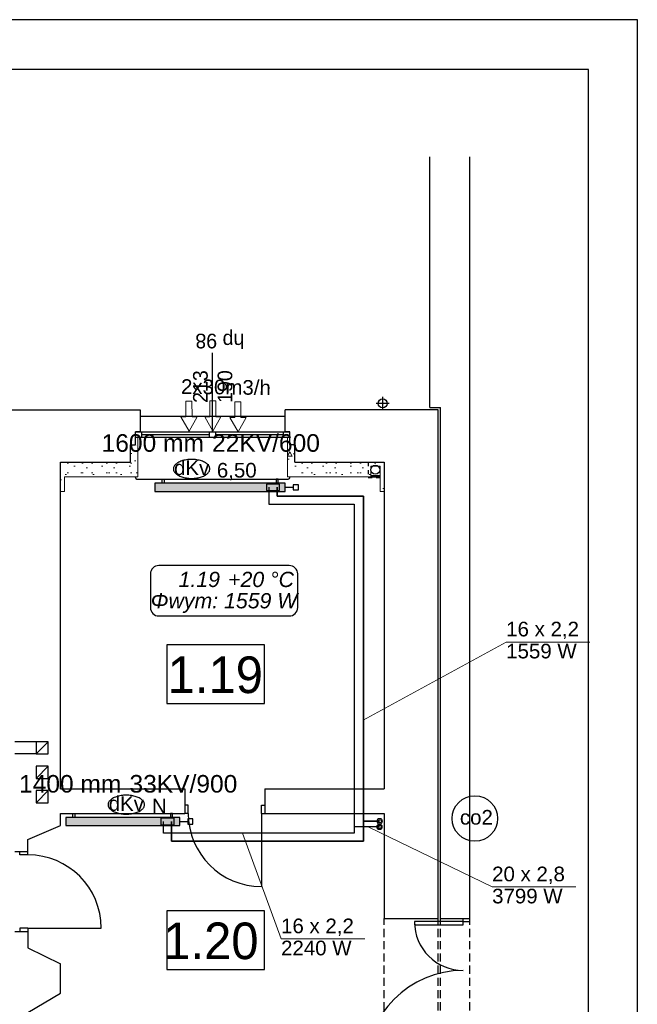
# Model space of a CAD drawing. Header units: millimetres. Extents: x 45180 to 119519, y 31297 to 302414.
# Tile 44 of 97: x 108188 to 115780, y 148059 to 160153. Entities that reach past the tile are written whole.
import ezdxf
from ezdxf.lldxf.tags import DXFTag

# ---------------------------------------------------------------- set-up
doc = ezdxf.new("R2010")
doc.units = ezdxf.units.MM
doc.header["$MEASUREMENT"] = 0
for name, pattern in [('Hidden Line', [100, 50, -50]), ('Krawędzie ukryte', [150, 100, -50]), ('PHANTOM', [2.5, 1.25, -0.25, 0.25, -0.25, 0.25, -0.25])]:
    doc.linetypes.add(name, pattern=pattern)
doc.layers.get('0').update_dxf_attribs({"color": 252})
for name, color, linetype in [('#opisy', 7, 'Continuous'), ('#podkład', 252, 'Continuous'), ('_TABELA', 7, 'Continuous'), ('IS_Armatura_podłączeniowa_grz._dolnozas.', 7, 'SOLID'), ('IS_Armatura_Therm', 7, 'SOLID'), ('IS_Grafika', 7, 'SOLID'), ('IS_Grzejniki_Plan_rzut', 7, 'SOLID'), ('IS_Opisy_działek_Therm', 7, 'SOLID'), ('IS_Text_Armatury_Therm', 7, 'Continuous'), ('IS_Text_Konstrukcji', 7, 'Continuous'), ('IS_Text_Odbiornikow_Therm', 7, 'Continuous')]:
    doc.layers.add(name, color=color, linetype=linetype)
for name, color, linetype, lineweight in [('Arch ocieplenie_Nr_Pióra__21', 252, 'Continuous', 13), ('IS_Powrót', 5, 'DASHDOT', 35), ('IS_Zasilanie', 1, 'SOLID', 30)]:
    doc.layers.add(name, color=color, linetype=linetype, lineweight=lineweight)
doc.styles.add('ARIAL', font='arial.ttf', dxfattribs={"width": 0.75})
doc.styles.add('GENERATED_STYLE_4', font='txt')
doc.styles.add('GENERATED_STYLE_5', font='txt')
doc.styles.get("Standard").update_dxf_attribs({"font": 'arial.ttf', "bigfont": 'BIGFONT.SHX'})
tags = doc.linetypes.add('DASHDOT', pattern=[20, 10, -5, 0, -5]).pattern_tags.tags
tags[10:11] = [DXFTag(74, 4), DXFTag(75, 0), DXFTag(340, '0'), DXFTag(46, 0.0), DXFTag(50, 0.0), DXFTag(44, 0.0), DXFTag(45, 0.0)]
tags[8:9] = [DXFTag(74, 4), DXFTag(75, 0), DXFTag(340, '0'), DXFTag(46, 0.0), DXFTag(50, 0.0), DXFTag(44, 0.0), DXFTag(45, 0.0)]
tags[6:7] = [DXFTag(74, 4), DXFTag(75, 0), DXFTag(340, '0'), DXFTag(46, 0.0), DXFTag(50, 0.0), DXFTag(44, 0.0), DXFTag(45, 0.0)]
tags[4:5] = [DXFTag(74, 4), DXFTag(75, 0), DXFTag(340, '0'), DXFTag(46, 0.0), DXFTag(50, 0.0), DXFTag(44, 0.0), DXFTag(45, 0.0)]
tags = doc.linetypes.add('SOLID', pattern=[10, 10, 0]).pattern_tags.tags
tags[6:7] = [DXFTag(74, 4), DXFTag(75, 0), DXFTag(340, '0'), DXFTag(46, 0.0), DXFTag(50, 0.0), DXFTag(44, 0.0), DXFTag(45, 0.0)]
tags[4:5] = [DXFTag(74, 4), DXFTag(75, 0), DXFTag(340, '0'), DXFTag(46, 0.0), DXFTag(50, 0.0), DXFTag(44, 0.0), DXFTag(45, 0.0)]
pattern_1 = [(0, (186358.74, 93686.4), (0, 623.5383), [60, -300]), (0, (186538.74, 93998.17), (0, 623.5383), [60, -300]), (60, (186358.74, 93686.4), (-540, 311.769), [60, -300]), (60, (186718.74, 93686.4), (-540, 311.769), [60, -300]), (120, (186418.74, 93686.4), (540, 311.769), [60, -300]), (120, (186778.74, 93686.4), (540, 311.769), [60, -300]), (0, (186358.74, 93746.4), (0, 120), [0, -120, 0, -180]), (45, (186418.74, 93746.4), (-84.85282, 84.85282), [0, -90, 0, -150])]

# ---------------------------------------------------------------- blocks, each defined once
blk = doc.blocks.new('E210168')
at = {"color": 7, "lineweight": 13}
for p, q in [((19.4, 19.8), (19.4, 13.6)), ((19.4, 19.8), (37, 9.9)), ((19.4, 0), (37, 9.9)), ((19.4, 6.2), (19.4, 0))]:
    blk.add_line(p, q, dxfattribs=at)
blk.add_lwpolyline([(19.4, 13.6), (0, 13.6), (0, 6.2), (19.4, 6.2)], dxfattribs=at)

msp = doc.modelspace()

# ---------------------------------------------------------------- hatches: boundary and pattern name
at = {"layer": 'Arch ocieplenie_Nr_Pióra__21', "linetype": 'Continuous'}
h = msp.add_hatch(dxfattribs=at)
h.set_pattern_fill('Structural_Concrete', color=256, style=0, pattern_type=2)
h.set_pattern_definition(pattern_1)
h.paths.add_polyline_path([(109640, 154540), (109640, 154930), (109550, 154930), (109550, 154720)], flags=0)
h = msp.add_hatch(dxfattribs=at)
h.set_pattern_fill('Structural_Concrete', color=256, style=0, pattern_type=2)
h.set_pattern_definition(pattern_1)
h.paths.add_polyline_path([(111570, 154720), (111570, 154930), (111480, 154930), (111480, 154540)], flags=0)
h = msp.add_hatch(dxfattribs=at)
h.set_pattern_fill('Structural_Concrete', color=256, style=0, pattern_type=2)
h.set_pattern_definition(pattern_1)
h.paths.add_polyline_path([(109550, 154720), (108690, 154720), (108740, 154540), (109640, 154540)], flags=0)
h = msp.add_hatch(dxfattribs=at)
h.set_pattern_fill('Structural_Concrete', color=256, style=0, pattern_type=2)
h.set_pattern_definition(pattern_1)
h.paths.add_polyline_path([(108690, 154720), (108690, 154360), (108740, 154360), (108740, 154540)], flags=0)
h = msp.add_hatch(dxfattribs=at)
h.set_pattern_fill('Structural_Concrete', color=256, style=0, pattern_type=2)
h.set_pattern_definition(pattern_1)
h.paths.add_polyline_path([(112505, 154720), (111570, 154720), (111480, 154540), (112505, 154540)], flags=0)
h = msp.add_hatch(dxfattribs=at)
h.set_pattern_fill('Structural_Concrete', color=256, style=0, pattern_type=2)
h.set_pattern_definition(pattern_1)
h.paths.add_polyline_path([(112670, 154720), (112505, 154720), (112505, 154670), (112620, 154670)], flags=0)
h = msp.add_hatch(dxfattribs=at)
h.set_pattern_fill('Structural_Concrete', color=256, style=0, pattern_type=2)
h.set_pattern_definition(pattern_1)
h.paths.add_polyline_path([(112620, 154670), (112620, 154360), (112670, 154360), (112670, 154720)], flags=0)
at = {"layer": 'IS_Grzejniki_Plan_rzut', "ltscale": 10}
for points in [[(111451, 154460), (109851, 154460), (109851, 154360), (111451, 154360)], [(110155, 150355), (108755, 150355), (108755, 150255), (110155, 150255)]]:
    msp.add_hatch(color=251, dxfattribs=at).paths.add_polyline_path(points)

# ---------------------------------------------------------------- linework, layer by layer
at = {"layer": '#podkład', "linetype": 'Continuous'}
for p, q in [((113230, 155390), (113230, 158470)), ((113720, 149115), (113720, 158470)), ((110560, 155090), (110560, 156060)), ((112730, 155440), (112570, 155440)), ((112650, 155360), (112650, 155520)), ((107740, 155360), (109670, 155360)), ((109670, 155360), (109670, 155090)), ((111450, 155090), (111450, 155360)), ((113330, 155360), (111450, 155360)), ((113230, 155390), (113360, 155390)), ((113330, 149115), (113330, 155360)), ((113360, 149115), (113360, 155390)), ((111450, 155280), (109670, 155280)), ((109610, 154930), (109610, 155090)), ((109670, 155090), (109610, 155090)), ((109610, 155090), (111510, 155090)), ((109690, 155020), (109690, 155090)), ((110520, 155055), (109690, 155055)), ((110520, 155020), (110520, 155090)), ((110600, 155020), (110600, 155090)), ((111430, 155055), (110600, 155055)), ((111430, 155020), (111430, 155090)), ((111510, 155090), (111450, 155090)), ((111510, 154930), (111510, 155090)), ((109550, 154720), (109550, 154930)), ((109550, 154930), (109610, 154930)), ((111510, 155020), (109610, 155020)), ((111570, 154930), (111510, 154930)), ((111570, 154720), (111570, 154930)), ((108690, 150705), (108690, 154720)), ((108690, 154720), (109550, 154720)), ((111570, 154720), (112670, 154720)), ((112670, 154720), (112670, 150705)), ((109610, 154530), (109610, 154540)), ((109630, 154510), (111490, 154510)), ((111510, 154530), (111510, 154540)), ((112620, 154552), (112505, 154552)), ((112505, 154552), (112505, 154540)), ((112505, 154540), (112620, 154540)), ((112620, 154540), (112620, 154552)), ((111196, 152475), (109996, 152475)), ((109996, 152475), (109996, 151755)), ((111196, 151755), (111196, 152475)), ((109996, 151755), (111196, 151755)), ((108390, 151285), (108130, 151285)), ((108540, 151285), (108390, 151285)), ((108390, 151285), (108390, 151135)), ((108390, 151135), (108540, 151285)), ((108540, 151135), (108540, 151285)), ((108390, 151135), (108130, 151135)), ((108390, 151135), (108540, 151135)), ((108540, 150985), (108390, 150985)), ((108390, 150985), (108390, 150835)), ((108390, 150835), (108540, 150985)), ((108540, 150835), (108540, 150985)), ((108390, 150835), (108540, 150835)), ((108690, 150705), (110220, 150705)), ((110220, 150705), (110220, 150405)), ((111200, 150705), (111200, 150405)), ((111200, 150705), (112670, 150705)), ((108540, 150685), (108390, 150685)), ((108390, 150685), (108390, 150535)), ((108390, 150535), (108540, 150685)), ((108540, 150535), (108540, 150685)), ((108390, 150535), (108540, 150535)), ((110260, 150505), (110220, 150505)), ((110260, 150405), (110260, 150505)), ((111160, 150405), (111160, 150505)), ((111160, 150505), (111200, 150505)), ((108690, 150255), (108690, 150405)), ((108690, 150405), (110220, 150405)), ((110260, 150405), (110220, 150405)), ((111160, 150405), (111160, 149505)), ((111160, 150405), (111200, 150405)), ((111200, 150405), (112670, 150405)), ((112670, 150405), (112670, 149115)), ((108290, 150085), (108690, 150255)), ((108290, 149935), (108290, 150085)), ((108130, 149935), (108290, 149935)), ((108190, 149895), (108190, 149935)), ((108290, 149895), (108190, 149895)), ((108290, 149895), (108290, 149935)), ((111196, 149207), (109996, 149207)), ((109996, 149207), (109996, 148487)), ((111196, 148487), (111196, 149207)), ((112670, 149115), (113330, 149115)), ((113360, 149115), (113720, 149115)), ((113640, 149075), (113640, 149115)), ((113720, 149075), (113720, 149115)), ((108290, 148995), (108190, 148995)), ((108190, 148995), (108190, 148955)), ((108290, 148995), (109190, 148995)), ((108290, 148995), (108290, 148955)), ((113640, 149075), (113040, 149075)), ((113040, 149075), (113040, 149035)), ((113040, 149035), (113640, 149035)), ((113640, 149035), (113640, 149075)), ((113640, 149075), (113720, 149075)), ((108130, 148955), (108290, 148955)), ((108290, 148955), (108290, 148755)), ((108290, 148755), (108690, 148555)), ((108690, 148195), (108690, 148555)), ((109996, 148487), (111196, 148487)), ((108290, 147960), (108690, 148195))]:
    msp.add_line(p, q, dxfattribs=at)
at = {"layer": '#podkład', "linetype": 'Hidden Line'}
for p, q in [((112470, 154720), (112470, 154530)), ((112470, 154530), (112670, 154530))]:
    msp.add_line(p, q, dxfattribs=at)
at = {"layer": '#podkład', "linetype": 'Krawędzie ukryte'}
for p, q in [((112670, 147235), (112670, 149115)), ((113330, 147235), (113330, 149115)), ((113360, 147235), (113360, 149115)), ((113720, 147235), (113720, 149115))]:
    msp.add_line(p, q, dxfattribs=at)
at = {"layer": '#podkład', "linetype": 'Continuous'}
for centre in [(112650, 155440), (112560, 154625)]:
    msp.add_circle(centre, 55, dxfattribs=at)
for centre, radius, start, end in [((109630, 154530), 20, 180, 270), ((111490, 154530), 20, 270, 0), ((111160, 150405), 900, 180, 270), ((108290, 148995), 900, 0, 90), ((113640, 149075), 600, 180, 270), ((113640, 147275), 1200, 90, 180)]:
    msp.add_arc(centre, radius, start, end, dxfattribs=at)
at = {"layer": '_TABELA', "color": 7}
for p, q in [((115780, 160153), (45180, 160153)), ((115780, 130453), (115780, 160153)), ((115180, 159543), (47680, 159543)), ((115180, 131063), (115180, 159543))]:
    msp.add_line(p, q, dxfattribs=at)
at = {"layer": 'Arch ocieplenie_Nr_Pióra__21', "linetype": 'Continuous'}
for p, q in [((109610, 154930), (109550, 154930)), ((109550, 154930), (109550, 154720)), ((109640, 155020), (109610, 155020)), ((109610, 155020), (109610, 154930)), ((109640, 154930), (109640, 155020)), ((109640, 154540), (109640, 154930)), ((111510, 155020), (111480, 155020)), ((111480, 155020), (111480, 154930)), ((111480, 154930), (111480, 154540)), ((111510, 154930), (111510, 155020)), ((111570, 154930), (111510, 154930)), ((111570, 154720), (111570, 154930)), ((109550, 154720), (108690, 154720)), ((108690, 154720), (108690, 154360)), ((112505, 154720), (111570, 154720)), ((112670, 154720), (112505, 154720)), ((112670, 154360), (112670, 154720)), ((112505, 154670), (112620, 154670)), ((112505, 154540), (112505, 154670)), ((112620, 154670), (112620, 154360)), ((108740, 154540), (109640, 154540)), ((108740, 154360), (108740, 154540)), ((111480, 154540), (112505, 154540)), ((108690, 154360), (108740, 154360)), ((112620, 154360), (112670, 154360))]:
    msp.add_line(p, q, dxfattribs=at)
at = {"layer": 'IS_Armatura_podłączeniowa_grz._dolnozas.', "ltscale": 10}
for p, q in [((111381, 154450), (111221, 154450)), ((111221, 154450), (111221, 154370)), ((111381, 154370), (111381, 154450)), ((111381, 154450), (111381, 154450)), ((111221, 154370), (111381, 154370)), ((110085, 150345), (109925, 150345)), ((109925, 150345), (109925, 150265)), ((110085, 150265), (110085, 150345)), ((110085, 150345), (110085, 150345)), ((109925, 150265), (110085, 150265))]:
    msp.add_line(p, q, dxfattribs=at)
at = {"layer": 'IS_Armatura_Therm', "ltscale": 10}
for p, q in [((111614, 154442), (111549, 154442)), ((111549, 154442), (111549, 154377)), ((111614, 154377), (111614, 154442)), ((111451, 154410), (111549, 154410)), ((111549, 154377), (111614, 154377)), ((110318, 150337), (110253, 150337)), ((110253, 150337), (110253, 150272)), ((110318, 150272), (110318, 150337)), ((110155, 150305), (110253, 150305)), ((110253, 150272), (110318, 150272))]:
    msp.add_line(p, q, dxfattribs=at)
at = {"layer": 'IS_Grafika', "ltscale": 10}
msp.add_circle((113783, 150342), 280, dxfattribs=at)
for points, knots in [([(110302, 154752), (110291, 154752), (110269, 154752), (110238, 154748), (110208, 154742), (110180, 154734), (110156, 154724), (110133, 154713), (110114, 154700), (110099, 154686), (110087, 154670), (110080, 154653), (110078, 154642), (110078, 154636)], [0, 0, 0, 0, 33.024043, 64.733497, 94.961552, 123.540383, 150.314771, 175.16102, 198.015155, 218.916387, 238.072713, 255.947572, 273.334314, 273.334314, 273.334314, 273.334314]), ([(110525, 154636), (110525, 154642), (110523, 154653), (110516, 154670), (110504, 154686), (110489, 154700), (110470, 154713), (110448, 154724), (110423, 154734), (110395, 154742), (110366, 154748), (110334, 154752), (110313, 154752), (110302, 154752)], [0, 0, 0, 0, 17.386742, 35.2616, 54.417927, 75.319159, 98.173293, 123.019543, 149.793931, 178.372762, 208.600817, 240.310271, 273.334314, 273.334314, 273.334314, 273.334314]), ([(110078, 154636), (110078, 154630), (110080, 154618), (110087, 154601), (110099, 154586), (110114, 154572), (110133, 154559), (110156, 154547), (110180, 154537), (110208, 154530), (110238, 154524), (110269, 154520), (110291, 154519), (110302, 154519)], [0, 0, 0, 0, 17.386742, 35.2616, 54.417927, 75.319159, 98.173293, 123.019543, 149.793931, 178.372762, 208.600817, 240.310271, 273.334314, 273.334314, 273.334314, 273.334314]), ([(110302, 154519), (110313, 154519), (110334, 154520), (110366, 154524), (110395, 154530), (110423, 154537), (110448, 154547), (110470, 154559), (110489, 154572), (110504, 154586), (110516, 154601), (110523, 154618), (110525, 154630), (110525, 154636)], [0, 0, 0, 0, 33.024043, 64.733497, 94.961552, 123.540383, 150.314771, 175.16102, 198.015155, 218.916387, 238.072713, 255.947572, 273.334314, 273.334314, 273.334314, 273.334314]), ([(109499, 150628), (109488, 150628), (109466, 150627), (109435, 150623), (109405, 150617), (109377, 150610), (109352, 150600), (109330, 150588), (109311, 150576), (109296, 150561), (109284, 150546), (109277, 150529), (109275, 150517), (109275, 150511)], [0, 0, 0, 0, 33.024043, 64.733497, 94.961552, 123.540383, 150.314771, 175.16102, 198.015155, 218.916387, 238.072713, 255.947572, 273.334314, 273.334314, 273.334314, 273.334314]), ([(109722, 150511), (109722, 150517), (109720, 150529), (109713, 150546), (109701, 150561), (109686, 150576), (109667, 150588), (109645, 150600), (109620, 150610), (109592, 150617), (109563, 150623), (109531, 150627), (109510, 150628), (109499, 150628)], [0, 0, 0, 0, 17.386742, 35.2616, 54.417927, 75.319159, 98.173293, 123.019543, 149.793931, 178.372762, 208.600817, 240.310271, 273.334314, 273.334314, 273.334314, 273.334314]), ([(109275, 150511), (109275, 150505), (109277, 150494), (109284, 150477), (109296, 150461), (109311, 150447), (109330, 150434), (109352, 150423), (109377, 150413), (109405, 150405), (109435, 150399), (109466, 150396), (109488, 150395), (109499, 150395)], [0, 0, 0, 0, 17.386742, 35.2616, 54.417927, 75.319159, 98.173293, 123.019543, 149.793931, 178.372762, 208.600817, 240.310271, 273.334314, 273.334314, 273.334314, 273.334314]), ([(109499, 150395), (109510, 150395), (109531, 150396), (109563, 150399), (109592, 150405), (109620, 150413), (109645, 150423), (109667, 150434), (109686, 150447), (109701, 150461), (109713, 150477), (109720, 150494), (109722, 150505), (109722, 150511)], [0, 0, 0, 0, 33.024043, 64.733497, 94.961552, 123.540383, 150.314771, 175.16102, 198.015155, 218.916387, 238.072713, 255.947572, 273.334314, 273.334314, 273.334314, 273.334314])]:
    msp.add_open_spline(points, degree=3, knots=knots, dxfattribs=at)
at = {"layer": 'IS_Grzejniki_Plan_rzut', "ltscale": 10}
for p, q in [((111451, 154460), (109851, 154460)), ((109851, 154460), (109851, 154360)), ((109939, 154460), (109939, 154510)), ((109939, 154510), (109964, 154510)), ((109964, 154510), (109964, 154460)), ((111364, 154510), (111339, 154510)), ((111339, 154510), (111339, 154460)), ((111364, 154460), (111364, 154510)), ((111451, 154360), (111451, 154460)), ((111451, 154460), (111451, 154460)), ((109851, 154360), (111451, 154360)), ((110155, 150355), (108755, 150355)), ((108755, 150355), (108755, 150255)), ((108843, 150355), (108843, 150405)), ((108843, 150405), (108868, 150405)), ((108868, 150405), (108868, 150355)), ((110068, 150405), (110043, 150405)), ((110043, 150405), (110043, 150355)), ((110068, 150355), (110068, 150405)), ((110155, 150255), (110155, 150355)), ((110155, 150355), (110155, 150355)), ((108755, 150255), (110155, 150255))]:
    msp.add_line(p, q, dxfattribs=at)
at = {"layer": 'IS_Opisy_działek_Therm', "lineweight": 5, "ltscale": 10}
for p, q in [((112412, 151551), (114168, 152509)), ((114168, 152509), (115198, 152509)), ((112470, 150239), (113995, 149501)), ((110927, 150163), (111401, 148863)), ((113995, 149501), (115025, 149501)), ((111401, 148863), (112431, 148863))]:
    msp.add_line(p, q, dxfattribs=at)
at = {"layer": 'IS_Powrót', "ltscale": 10}
for p, q in [((111351, 154410), (111351, 154302)), ((111351, 154302), (112415, 154302)), ((112415, 154302), (112415, 150063)), ((110055, 150063), (110055, 150305)), ((112415, 150063), (110055, 150063))]:
    msp.add_line(p, q, dxfattribs=at)
msp.add_lwpolyline([(112612, 150309), (112415, 150309)], dxfattribs=at)
at = {"layer": 'IS_Powrót', "color": 5, "lineweight": 0, "ltscale": 20}
msp.add_circle((112612, 150309), 34.1, dxfattribs=at)
at = {"layer": 'IS_Powrót', "color": 5, "lineweight": 30, "ltscale": 20}
msp.add_circle((112612, 150309), 22.1, dxfattribs=at)
at = {"layer": 'IS_Text_Konstrukcji', "linetype": 'SOLID', "ltscale": 10}
msp.add_lwpolyline([(109898, 152829), (111502, 152829, 0.414214), (111605, 152932), (111605, 153345, 0.414214), (111502, 153449), (109898, 153449, 0.414214), (109795, 153345), (109795, 152932, 0.414214), (109898, 152829)], format="xyb", dxfattribs=at)
at = {"layer": 'IS_Zasilanie', "ltscale": 10}
for p, q in [((111251, 154410), (111251, 154202)), ((111251, 154202), (112301, 154202)), ((112301, 154202), (112301, 150256)), ((109955, 150163), (109955, 150305)), ((112301, 150256), (112301, 150163)), ((112301, 150163), (109955, 150163))]:
    msp.add_line(p, q, dxfattribs=at)
msp.add_lwpolyline([(112611, 150239), (112301, 150239)], dxfattribs=at)
at = {"layer": 'IS_Zasilanie', "color": 1, "linetype": 'PHANTOM', "lineweight": 0, "ltscale": 250}
msp.add_circle((112611, 150239), 34.1, dxfattribs=at)
at = {"layer": 'IS_Zasilanie', "color": 1, "linetype": 'PHANTOM', "lineweight": 30, "ltscale": 250}
msp.add_circle((112611, 150239), 22.1, dxfattribs=at)

# ---------------------------------------------------------------- block references
at = {"color": 7, "lineweight": 5, "xscale": 10, "yscale": 10, "zscale": 10, "rotation": 270.0966492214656}
for p in [(110170, 155469), (110462, 155470), (110772, 155460)]:
    msp.add_blockref('E210168', p, dxfattribs=at)

# ---------------------------------------------------------------- texts
at = {"layer": '#opisy', "color": 7, "lineweight": 0, "style": 'ARIAL'}
msp.add_text('2x30m3/h', height=180, rotation=359.2172, dxfattribs=at).set_placement((110170, 155558, 140))
at = {"layer": '#podkład', "linetype": 'Continuous', "style": 'GENERATED_STYLE_5'}
for s, rotation, p in [('hp 98', 180, (110950, 156296)), ('213', 90, (110499, 155446)), ('190', 90, (110801, 155446))]:
    msp.add_text(s, height=180, rotation=rotation, dxfattribs=at).set_placement(p)
at = {"layer": '#podkład', "linetype": 'Continuous', "style": 'GENERATED_STYLE_4'}
for s, p in [('1.19', (110007, 151882)), ('1.20', (109953, 148614))]:
    msp.add_text(s, height=450, dxfattribs=at).set_placement(p)
at = {"layer": 'IS_Grafika', "ltscale": 10, "char_height": 180}
for s, insert, attachment_point in [('\\fArial|b0|i0;dKv', (110302, 154739), 2), ('\\fArial|b0|i0;dKv', (109499, 150615), 2), ('\\fArial|b0|i0;co2', (113599, 150264), 7)]:
    msp.add_mtext(s, dxfattribs=dict(at, insert=insert, attachment_point=attachment_point))
at = {"layer": 'IS_Opisy_działek_Therm', "ltscale": 10, "char_height": 180}
for s, insert, attachment_point in [('\\fArial|b0|i0;16 x 2,2', (114168, 152545), 7), ('\\fArial|b0|i0;1559 W', (114168, 152488), 1), ('\\fArial|b0|i0;20 x 2,8', (113995, 149537), 7), ('\\fArial|b0|i0;3799 W', (113995, 149479), 1), ('\\fArial|b0|i0;16 x 2,2', (111401, 148899), 7), ('\\fArial|b0|i0;2240 W', (111401, 148841), 1)]:
    msp.add_mtext(s, dxfattribs=dict(at, insert=insert, attachment_point=attachment_point))
at = {"layer": 'IS_Text_Armatury_Therm', "linetype": 'SOLID', "ltscale": 10, "char_height": 180, "attachment_point": 9}
for s, insert in [('\\fArial|b0|i0;6,50  ', (111101, 154496)), ('\\fArial|b0|i0;N  ', (109995, 150405))]:
    msp.add_mtext(s, dxfattribs=dict(at, insert=insert))
at = {"layer": 'IS_Text_Konstrukcji', "linetype": 'SOLID', "ltscale": 10, "char_height": 187.2}
for s, insert, attachment_point in [('\\fArial|b0|i1;1.19', (110650, 153182), 9), ('\\fArial|b0|i1;+20 °C', (110750, 153182), 7), ('\\fArial|b0|i1;Φwym: 1559 W', (110700, 153110), 2)]:
    msp.add_mtext(s, dxfattribs=dict(at, insert=insert, attachment_point=attachment_point))
at = {"layer": 'IS_Text_Odbiornikow_Therm', "linetype": 'SOLID', "ltscale": 10, "char_height": 216}
for s, insert, attachment_point in [('\\fArial|b0|i0;1600 mm', (110453, 155062), 3), ('\\fArial|b0|i0;22KV/600', (110553, 155062), 1), ('\\fArial|b0|i0;1400 mm', (109438, 150876), 3), ('\\fArial|b0|i0;33KV/900', (109538, 150876), 1)]:
    msp.add_mtext(s, dxfattribs=dict(at, insert=insert, attachment_point=attachment_point))

doc.saveas('drawing.dxf')
